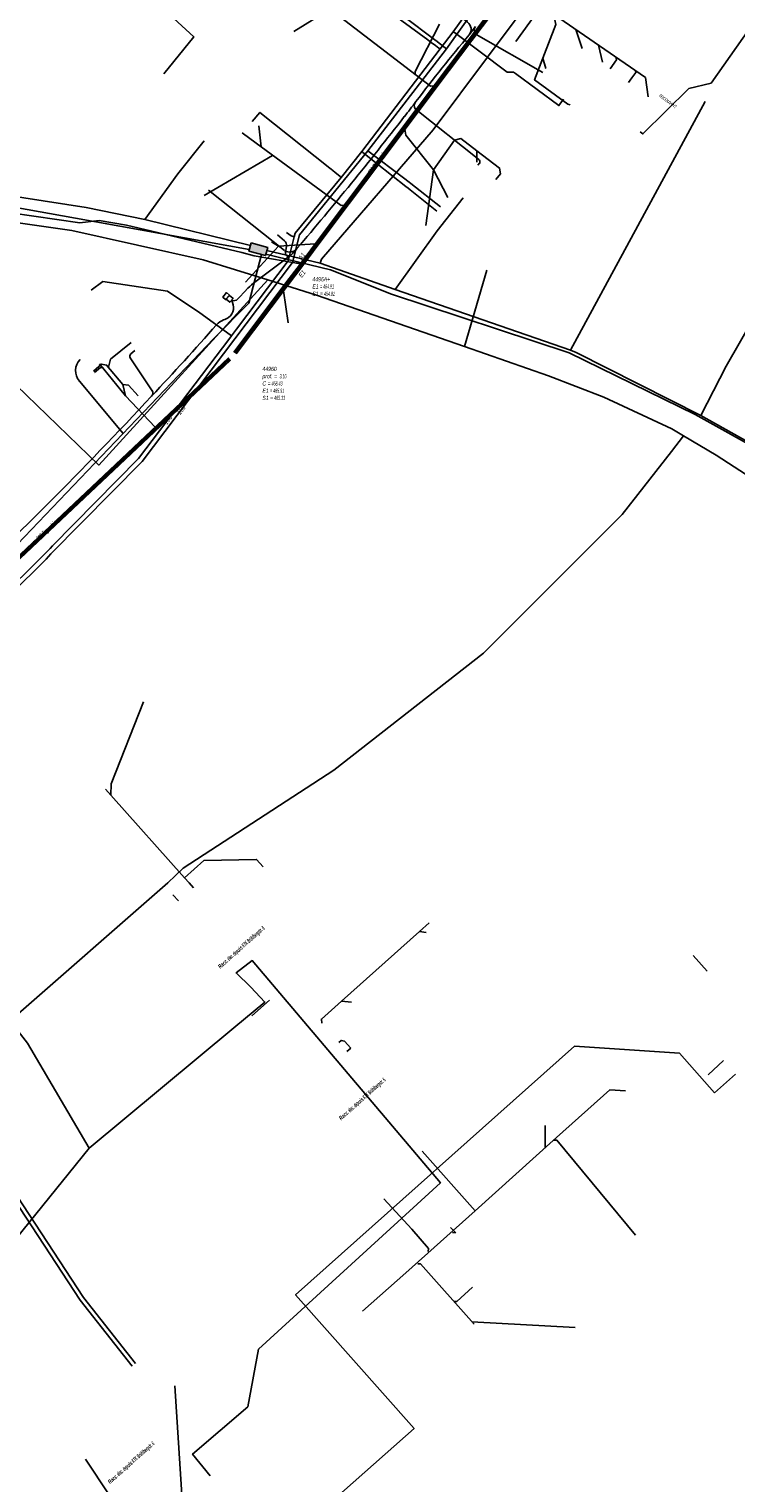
# Model space of a CAD drawing. Header units: metres. Extents: x 2695563 to 2696938, y 1260544 to 1262032.
# Tile 154 of 256: x 2695931 to 2696015, y 1261441 to 1261614. Entities that reach past the tile are written whole.
import ezdxf

# ---------------------------------------------------------------- set-up
doc = ezdxf.new("R2010")
doc.units = ezdxf.units.M
doc.header["$LTSCALE"] = 100
doc.linetypes.add('AUSGEZOGEN', pattern=[0])
for name, color, linetype in [('CAD_Cadastre des conduites_Ouvrage_Conduite', 200, 'AUSGEZOGEN'), ('Eau portable_Cadastre des conduites_Conduite', 171, 'AUSGEZOGEN'), ('Eau potable_Cadastre des conduites_Conduite_Texte', 171, 'AUSGEZOGEN'), ('EU_Cadastre des conduites', 24, 'AUSGEZOGEN'), ('EU_Cadastre des conduites – Texte', 7, 'AUSGEZOGEN'), ('EU_Cadastre des conduites_Regard normalisé – Texte', 24, 'AUSGEZOGEN'), ('EU_Cadastre des conduites_Texte entrée-sortie', 24, 'AUSGEZOGEN'), ('Gaz_Cadastre des conduites_Conduite', 32, 'AUSGEZOGEN'), ('Gaz_Cadastre des conduites_Conduite_Texte', 32, 'AUSGEZOGEN'), ('Réseau électrique_Cadastre des conduite_Bord du tracé', 1, 'AUSGEZOGEN'), ('Réseau électrique_Cadastre des conduite_Texte libre_Texte', 1, 'AUSGEZOGEN'), ('Réseau électrique_Cadastre des conduite_Tronçon de tracé', 1, 'AUSGEZOGEN'), ('Réseau électrique_Cadastre des conduites_Ouvrage_Surface-Ligne-Point', 1, 'AUSGEZOGEN'), ('TV_Cadastre des conduites_CONDUITE', 92, 'AUSGEZOGEN'), ('Télécommunications_SW_Cadastre des conduites_Bord du tracé', 94, 'AUSGEZOGEN'), ('Télécommunications_SW_Cadastre des conduites_Ouvrage', 94, 'AUSGEZOGEN')]:
    doc.layers.add(name, color=color, linetype=linetype)
doc.styles.add('ARIAL', font='arial.ttf')
doc.styles.add('ARIALNARROW', font='ARIALN.TTF')

# ---------------------------------------------------------------- blocks, each defined once
blk = doc.blocks.new('COMPLEXOBJECT_2123')
at = {"layer": 'Réseau électrique_Cadastre des conduite_Tronçon de tracé', "color": 1, "linetype": 'AUSGEZOGEN', "transparency": 33554687}
blk.add_line((5991.3, 11609.22), (5983.63, 11613.62), dxfattribs=at)
blk.add_arc((5984.26, 11614.94), 1.46, 225.8868, 244.7381, dxfattribs=at)
blk = doc.blocks.new('COMPLEXOBJECT_2124')
at = {"layer": 'Réseau électrique_Cadastre des conduite_Tronçon de tracé', "color": 1, "linetype": 'AUSGEZOGEN', "transparency": 33554687}
for p, q in [((5983.69, 11598.9), (5976.11, 11604.91)), ((5983.57, 11598.2), (5983.75, 11598.43))]:
    blk.add_line(p, q, dxfattribs=at)
blk.add_arc((5983.48, 11598.63), 0.337, 321.9426, 52.4558, dxfattribs=at)
blk = doc.blocks.new('COMPLEXOBJECT_2125')
at = {"layer": 'Réseau électrique_Cadastre des conduite_Tronçon de tracé', "color": 1, "linetype": 'AUSGEZOGEN', "transparency": 33554687}
for p, q in [((5956.84, 11584.14), (5961.31, 11587.5)), ((5955, 11582.28), (5955.98, 11583.34))]:
    blk.add_line(p, q, dxfattribs=at)
for centre, radius, start, end in [((5964.69, 11574.82), 12.19, 130.099, 135.623), ((5954.47, 11582.83), 0.762, 250.3209, 313.5377)]:
    blk.add_arc(centre, radius, start, end, dxfattribs=at)
blk = doc.blocks.new('COMPLEXOBJECT_2239')
at = {"layer": 'Réseau électrique_Cadastre des conduite_Tronçon de tracé', "color": 1, "linetype": 'AUSGEZOGEN', "transparency": 33554687}
for p, q in [((5942.24, 11575.74), (5942.73, 11576.15)), ((5944.78, 11571.36), (5942.17, 11575.26))]:
    blk.add_line(p, q, dxfattribs=at)
for centre, radius, start, end in [((5942.47, 11575.47), 0.359, 129.8218, 214.786), ((5944.35, 11571.08), 0.515, 314.0414, 33.5856)]:
    blk.add_arc(centre, radius, start, end, dxfattribs=at)
blk = doc.blocks.new('COMPLEXOBJECT_2241')
at = {"layer": 'Réseau électrique_Cadastre des conduite_Tronçon de tracé', "color": 1, "linetype": 'AUSGEZOGEN', "transparency": 33554687}
blk.add_line((5982.33, 11615.23), (5981.69, 11615.74), dxfattribs=at)
blk.add_arc((5981.67, 11614.37), 1.09, 323.1348, 52.7022, dxfattribs=at)
blk = doc.blocks.new('COMPLEXOBJECT_2254')
at = {"layer": 'Réseau électrique_Cadastre des conduite_Tronçon de tracé', "color": 1, "linetype": 'AUSGEZOGEN', "transparency": 33554687}
for p, q in [((5960.56, 11589.21), (5959.69, 11589.9)), ((5960.67, 11587.76), (5960.78, 11588.55))]:
    blk.add_line(p, q, dxfattribs=at)
for centre, radius, start, end in [((5960.12, 11588.7), 0.674, 347.0883, 50.0391), ((5961.02, 11587.71), 0.358, 170.8064, 323.6622)]:
    blk.add_arc(centre, radius, start, end, dxfattribs=at)
blk = doc.blocks.new('COMPLEXOBJECT_2255')
at = {"layer": 'Réseau électrique_Cadastre des conduite_Tronçon de tracé', "color": 1, "linetype": 'AUSGEZOGEN', "transparency": 33554687}
for centre, radius, start, end in [((5954.25, 11577.52), 2.46, 112.9237, 136.8577), ((5952.17, 11582.92), 3.34, 289.6197, 301.0398), ((5714.55, 11788.39), 316.79, 316.5969, 318.6745)]:
    blk.add_arc(centre, radius, start, end, dxfattribs=at)

msp = doc.modelspace()

# ---------------------------------------------------------------- hatches: boundary and pattern name
at = {"layer": 'Réseau électrique_Cadastre des conduite_Bord du tracé', "lineweight": 18, "transparency": 33554687}
h = msp.add_hatch(dxfattribs=at)
h.set_pattern_fill('MUSTER', color=1, scale=6075, style=0, pattern_type=2)
h.set_pattern_definition([(0, (2708005, 1273150), (6075, 6075), [6075, -6075]), (90, (2708005, 1273150), (-6075, 6075), [6075, -6075])])
h.paths.add_polyline_path([(2695954.55, 1261582.07), (2695954.99, 1261581.7), (2695955.38, 1261582.15), (2695954.95, 1261582.51)], flags=0)
at = {"layer": 'Réseau électrique_Cadastre des conduites_Ouvrage_Surface-Ligne-Point', "lineweight": 18, "transparency": 33554687}
h = msp.add_hatch(dxfattribs=at)
h.set_pattern_fill('MUSTER', color=1, scale=2025, style=0, pattern_type=2)
h.set_pattern_definition([(0, (2699905, 1265050), (2025, 2025), [2025, -2025]), (90, (2699905, 1265050), (-2025, 2025), [2025, -2025])])
h.paths.add_polyline_path([(2695954.96, 1261582.53), (2695954.62, 1261582.84), (2695954.15, 1261582.31), (2695954.49, 1261582.01)], flags=0)
at = {"layer": 'Télécommunications_SW_Cadastre des conduites_Ouvrage', "transparency": 33554687}
msp.add_hatch(color=7, dxfattribs=at).paths.add_polyline_path([(2695957.54, 1261588.76), (2695957.27, 1261587.79), (2695959.25, 1261587.25), (2695959.51, 1261588.21)])

# ---------------------------------------------------------------- linework, layer by layer
at = {"layer": 'CAD_Cadastre des conduites_Ouvrage_Conduite', "color": 200, "linetype": 'AUSGEZOGEN', "transparency": 33554687}
for points in [[(2695943.77, 1261455.36), (2695937.59, 1261463.2), (2695906.69, 1261510.33), (2695904.82, 1261512.14), (2695902.71, 1261512.61), (2695901.39, 1261511.92)], [(2695901.67, 1261511.5), (2695902.78, 1261512.08), (2695904.57, 1261511.69), (2695906.31, 1261510.01), (2695937.18, 1261462.91), (2695943.39, 1261455.03)]]:
    msp.add_lwpolyline(points, dxfattribs=at)
at = {"layer": 'Eau portable_Cadastre des conduites_Conduite', "color": 7, "linetype": 'AUSGEZOGEN', "transparency": 33554687}
msp.add_line((2695976.47, 1261595.08), (2695979.66, 1261592.56), dxfattribs=at)
for points in [[(2695933.62, 1261552.39), (2695933.9, 1261552.68), (2695944.13, 1261563.08), (2695955, 1261577.43), (2695955.21, 1261577.7), (2695955.81, 1261578.5), (2695961.96, 1261586.61), (2695962.67, 1261589.48), (2695962.78, 1261589.93), (2695968.27, 1261596.56), (2695970.7, 1261599.65), (2695980.05, 1261611.85), (2695981.6, 1261613.91), (2695991.67, 1261627.93)], [(2695980.05, 1261611.85), (2695979.9, 1261611.96), (2695979.49, 1261612.26), (2695979.33, 1261612.38), (2695979.03, 1261612.59), (2695978.82, 1261612.75), (2695978.57, 1261612.93), (2695968.24, 1261620.51), (2695967.96, 1261620.2)], [(2695981.6, 1261613.91), (2695981.75, 1261613.8), (2695988.04, 1261609.08), (2695988.27, 1261609.09), (2695988.57, 1261609.1), (2695988.76, 1261609.1)], [(2695988.76, 1261609.1), (2695989, 1261608.93), (2695994.19, 1261605.11), (2695994.74, 1261605.88)], [(2695968.27, 1261596.56), (2695968.12, 1261596.68), (2695967.7, 1261597.02), (2695967.54, 1261597.14), (2695967.25, 1261597.38), (2695967.05, 1261597.54), (2695966.9, 1261597.66), (2695958.59, 1261604.3), (2695957.65, 1261603.21)], [(2695970.7, 1261599.65), (2695970.84, 1261599.53), (2695975.97, 1261595.48), (2695976.23, 1261595.27), (2695976.47, 1261595.08)], [(2695962.67, 1261589.48), (2695962.29, 1261589.6), (2695961.76, 1261590)], [(2695955.21, 1261577.7), (2695955.05, 1261577.81), (2695951.45, 1261580.45), (2695947.58, 1261583.02), (2695939.88, 1261584.16), (2695938.5, 1261583.13)], [(2695933.62, 1261552.39), (2695930.85, 1261549.61), (2695926.5, 1261545.42), (2695922.06, 1261541.28), (2695917.59, 1261537.25), (2695913.03, 1261533.3), (2695908.44, 1261529.44), (2695903.73, 1261525.6), (2695901.97, 1261524.22), (2695890.1, 1261515.49), (2695885.96, 1261512.63), (2695867.53, 1261499.92), (2695867.19, 1261499.69), (2695866.19, 1261499.01), (2695851.31, 1261488.85), (2695838.37, 1261480.05), (2695835.28, 1261477.98), (2695835.03, 1261477.81)]]:
    msp.add_lwpolyline(points, dxfattribs=at)
at = {"layer": 'EU_Cadastre des conduites', "linetype": 'AUSGEZOGEN', "transparency": 33554687}
for p, q in [((2695979.5, 1261607.7), (2695989.01, 1261620.34)), ((2695979.52, 1261607.69), (2695989.02, 1261620.33)), ((2695979.54, 1261607.68), (2695989.04, 1261620.32)), ((2695979.74, 1261607.52), (2695989.25, 1261620.16)), ((2695979.76, 1261607.51), (2695989.26, 1261620.15)), ((2695979.78, 1261607.5), (2695989.28, 1261620.14)), ((2695974.9, 1261601.58), (2695979.5, 1261607.7)), ((2695974.91, 1261601.57), (2695979.52, 1261607.69)), ((2695974.93, 1261601.55), (2695979.54, 1261607.68)), ((2695975.14, 1261601.4), (2695979.74, 1261607.52)), ((2695975.15, 1261601.38), (2695979.76, 1261607.51)), ((2695975.17, 1261601.37), (2695979.78, 1261607.5)), ((2695968.94, 1261593.66), (2695974.9, 1261601.58)), ((2695968.96, 1261593.65), (2695974.91, 1261601.57)), ((2695968.97, 1261593.63), (2695974.93, 1261601.55)), ((2695969.18, 1261593.48), (2695975.14, 1261601.4)), ((2695969.2, 1261593.46), (2695975.15, 1261601.38)), ((2695969.21, 1261593.45), (2695975.17, 1261601.37)), ((2695965.2, 1261588.69), (2695968.94, 1261593.66)), ((2695965.22, 1261588.68), (2695968.96, 1261593.65)), ((2695965.24, 1261588.67), (2695968.97, 1261593.63)), ((2695965.44, 1261588.51), (2695969.18, 1261593.48)), ((2695965.46, 1261588.5), (2695969.2, 1261593.46)), ((2695965.48, 1261588.49), (2695969.21, 1261593.45)), ((2695963.41, 1261586.28), (2695965.2, 1261588.69)), ((2695963.42, 1261586.27), (2695965.22, 1261588.68)), ((2695963.44, 1261586.25), (2695965.24, 1261588.67)), ((2695963.65, 1261586.1), (2695965.44, 1261588.51)), ((2695963.66, 1261586.09), (2695965.46, 1261588.5)), ((2695963.68, 1261586.07), (2695965.48, 1261588.49)), ((2695961.67, 1261584), (2695963.41, 1261586.28)), ((2695961.69, 1261583.98), (2695963.42, 1261586.27)), ((2695961.71, 1261583.97), (2695963.44, 1261586.25)), ((2695961.91, 1261583.81), (2695963.65, 1261586.1)), ((2695961.93, 1261583.8), (2695963.66, 1261586.09)), ((2695961.94, 1261583.79), (2695963.68, 1261586.07)), ((2695955.49, 1261575.76), (2695961.67, 1261584)), ((2695955.51, 1261575.74), (2695961.69, 1261583.98)), ((2695955.52, 1261575.73), (2695961.71, 1261583.97)), ((2695955.73, 1261575.58), (2695961.91, 1261583.81)), ((2695955.74, 1261575.56), (2695961.93, 1261583.8)), ((2695955.76, 1261575.55), (2695961.94, 1261583.79)), ((2695915.4, 1261537.89), (2695954.86, 1261575.07)), ((2695915.41, 1261537.87), (2695954.87, 1261575.06)), ((2695915.43, 1261537.86), (2695954.89, 1261575.04)), ((2695915.61, 1261537.67), (2695955.06, 1261574.85)), ((2695915.62, 1261537.65), (2695955.08, 1261574.84)), ((2695915.63, 1261537.64), (2695955.09, 1261574.82))]:
    msp.add_line(p, q, dxfattribs=at)
at = {"layer": 'EU_Cadastre des conduites', "color": 255, "transparency": 33554687}
for p, q in [((2695979.64, 1261607.6), (2695989.14, 1261620.24)), ((2695975.03, 1261601.48), (2695979.64, 1261607.6)), ((2695969.08, 1261593.55), (2695975.03, 1261601.48)), ((2695965.34, 1261588.59), (2695969.08, 1261593.55)), ((2695963.54, 1261586.18), (2695965.34, 1261588.59)), ((2695961.81, 1261583.89), (2695963.54, 1261586.18)), ((2695955.62, 1261575.65), (2695961.81, 1261583.89)), ((2695915.52, 1261537.76), (2695954.98, 1261574.95))]:
    msp.add_line(p, q, dxfattribs=at)
at = {"layer": 'EU_Cadastre des conduites', "color": 24, "linetype": 'AUSGEZOGEN', "transparency": 33554687}
for p, q in [((2695989.04, 1261612.73), (2695993.24, 1261618.57)), ((2695996.96, 1261611.89), (2695996.18, 1261614.17)), ((2695999.38, 1261610.28), (2695998.89, 1261612.3)), ((2695992.63, 1261609.53), (2695992.27, 1261610.75)), ((2696002.46, 1261607.87), (2696002.85, 1261608.41)), ((2696004.8, 1261606.16), (2696004.48, 1261608.44)), ((2695958.47, 1261602.71), (2695958.73, 1261600.19)), ((2695951.95, 1261594.39), (2695960.1, 1261599.18)), ((2695984.4, 1261598.36), (2695984.42, 1261599.72)), ((2695978.35, 1261590.85), (2695979.24, 1261597.48)), ((2695980.96, 1261594.18), (2695979.24, 1261597.48)), ((2695986.69, 1261596.3), (2695987.23, 1261596.97)), ((2695959.98, 1261588.89), (2695960.79, 1261588.38)), ((2695960.79, 1261588.38), (2695965.21, 1261588.67)), ((2695956.43, 1261587.6), (2695957.88, 1261587.22)), ((2695956.88, 1261584.08), (2695960.79, 1261588.38)), ((2695957.88, 1261587.22), (2695963.41, 1261586.26)), ((2695961.93, 1261579.24), (2695961.38, 1261583.05)), ((2695939.48, 1261574.36), (2695942.57, 1261570.56)), ((2695942.27, 1261571.9), (2695942.58, 1261570.56)), ((2695942.57, 1261570.56), (2695946.13, 1261566.83)), ((2695944.73, 1261534.12), (2695940.88, 1261524.35)), ((2695940.19, 1261523.74), (2695940.84, 1261523.01)), ((2695950.15, 1261512.58), (2695950.66, 1261512)), ((2695948.22, 1261511.16), (2695948.88, 1261510.42)), ((2695978.39, 1261506.68), (2695977.59, 1261506.77)), ((2696010.16, 1261503.94), (2696011.82, 1261502.07)), ((2695957.63, 1261496.74), (2695959.72, 1261498.6)), ((2695969.49, 1261498.39), (2695968.29, 1261498.49)), ((2695969.39, 1261492.9), (2695968.94, 1261492.5)), ((2696011.97, 1261489.7), (2696013.77, 1261491.43)), ((2695992.54, 1261483.69), (2695992.53, 1261481.02)), ((2695993.89, 1261482.24), (2695984.23, 1261473.51)), ((2695977.89, 1261480.63), (2695984.23, 1261473.51)), ((2695973.35, 1261474.96), (2695976.68, 1261471.33)), ((2695984.23, 1261473.51), (2695975.97, 1261466.16)), ((2695981.29, 1261471.56), (2695981.9, 1261470.9)), ((2695981.89, 1261470.9), (2695981.52, 1261470.93)), ((2695975.97, 1261466.16), (2695970.81, 1261461.58)), ((2695996.12, 1261459.64), (2695983.83, 1261460.33))]:
    msp.add_line(p, q, dxfattribs=at)
for points in [[(2696004.48, 1261608.44), (2695991.74, 1261617.24), (2695988.86, 1261619.23), (2695988.78, 1261619.51)], [(2695962.61, 1261613.94), (2695966.69, 1261616.43), (2695967.07, 1261616.48)], [(2695965.27, 1261617.86), (2695966.32, 1261617.05), (2695978.88, 1261607.44), (2695979.34, 1261607.46)], [(2695979.96, 1261614.81), (2695977.05, 1261609.16), (2695977.05, 1261608.84)], [(2695992.27, 1261610.75), (2695993.8, 1261614.76), (2695993.67, 1261615.48)], [(2695995.51, 1261605.21), (2695995.25, 1261605.26), (2695991.29, 1261608.16), (2695992.27, 1261610.75)], [(2696000.28, 1261609.47), (2696001.06, 1261610.54), (2696000.98, 1261610.86)], [(2696002.85, 1261608.41), (2696003.33, 1261609.04), (2696003.29, 1261609.26)], [(2695956.46, 1261601.86), (2695958.12, 1261600.63), (2695968.25, 1261593.21), (2695968.65, 1261593.24)], [(2695979.24, 1261597.48), (2695975.95, 1261601.58), (2695975.84, 1261602.31)], [(2695987.23, 1261596.97), (2695987.12, 1261597.66), (2695984.42, 1261599.72), (2695982.51, 1261601.18), (2695981.74, 1261600.98), (2695979.24, 1261597.48)], [(2695893.78, 1261597.86), (2695898.86, 1261597.2), (2695907.55, 1261595.66), (2695920.38, 1261593.59), (2695928.92, 1261592.36), (2695937.14, 1261591.14), (2695939.44, 1261591.41), (2695942.69, 1261590.89), (2695956.42, 1261587.6)], [(2695943.25, 1261576.92), (2695940.79, 1261574.91), (2695940.56, 1261573.95)], [(2695938.75, 1261573.5), (2695939.74, 1261574.31), (2695940.33, 1261574.22), (2695942.27, 1261571.92)], [(2695938.87, 1261573.35), (2695939.59, 1261573.94), (2695939.82, 1261573.93)], [(2695944.08, 1261570.56), (2695942.93, 1261571.82), (2695942.27, 1261571.92)], [(2695940.88, 1261524.35), (2695940.84, 1261523.01), (2695949.61, 1261513.19), (2695950.15, 1261512.58)], [(2695958.98, 1261514.5), (2695958.19, 1261515.37), (2695951.9, 1261515.22), (2695949.61, 1261513.19)], [(2695978.74, 1261507.8), (2695977.59, 1261506.77), (2695968.29, 1261498.49)], [(2695968.29, 1261498.49), (2695965.9, 1261496.36), (2695965.95, 1261495.86)], [(2695967.98, 1261493.57), (2695968.27, 1261493.82), (2695968.66, 1261493.72), (2695969.39, 1261492.9)], [(2696002.12, 1261487.8), (2696000.26, 1261487.92), (2695993.89, 1261482.24)], [(2696003.31, 1261470.63), (2695993.95, 1261481.94), (2695993.58, 1261481.95)], [(2695976.68, 1261471.33), (2695978.64, 1261469.05), (2695978.61, 1261468.7)], [(2695984.1, 1261460.02), (2695977.71, 1261467.21), (2695977.38, 1261467.22)], [(2695983.91, 1261464.46), (2695982.05, 1261462.75), (2695981.67, 1261462.75)]]:
    msp.add_lwpolyline(points, dxfattribs=at)
at = {"layer": 'Gaz_Cadastre des conduites_Conduite', "color": 32, "linetype": 'AUSGEZOGEN', "transparency": 33554687}
msp.add_line((2695976.56, 1261595.85), (2695980.07, 1261593.07), dxfattribs=at)
for points in [[(2695933.67, 1261551.73), (2695944.57, 1261562.72), (2695962.47, 1261586.43), (2695963.31, 1261589.72), (2695971.45, 1261599.73), (2695980.79, 1261611.88), (2695993.66, 1261629.97), (2696006.94, 1261650.97), (2696010.54, 1261656.9), (2696022.62, 1261678.46), (2696023.03, 1261679.2), (2696023.61, 1261680.07), (2696038.28, 1261686.01), (2696044.5, 1261686.46)], [(2695967.61, 1261620.46), (2695968.34, 1261621.32), (2695979.43, 1261612.92), (2695979.67, 1261612.74), (2695979.92, 1261612.55), (2695980.08, 1261612.43), (2695980.65, 1261612), (2695980.79, 1261611.88)], [(2695971.45, 1261599.73), (2695971.6, 1261599.61), (2695975.69, 1261596.51), (2695976.37, 1261595.99), (2695976.56, 1261595.85)], [(2695835.44, 1261477.42), (2695840.56, 1261480.95), (2695866.77, 1261498.88), (2695886.15, 1261512.21), (2695886.78, 1261512.62), (2695891.7, 1261516.04), (2695896.69, 1261519.58), (2695901.44, 1261523.22), (2695906.18, 1261526.9), (2695910.93, 1261530.78), (2695915.51, 1261534.66), (2695920.03, 1261538.65), (2695924.47, 1261542.71), (2695928.83, 1261546.88), (2695933.12, 1261551.1), (2695933.67, 1261551.73)]]:
    msp.add_lwpolyline(points, dxfattribs=at)
at = {"layer": 'Réseau électrique_Cadastre des conduite_Bord du tracé', "color": 1, "linetype": 'AUSGEZOGEN', "transparency": 33554687}
msp.add_lwpolyline([(2695954.55, 1261582.07), (2695954.99, 1261581.7), (2695955.38, 1261582.15), (2695954.95, 1261582.51), (2695954.55, 1261582.07)], close=True, dxfattribs=at)
at = {"layer": 'Réseau électrique_Cadastre des conduite_Tronçon de tracé', "color": 1, "linetype": 'AUSGEZOGEN', "transparency": 33554687}
for p, q in [((2695983.51, 1261613.52), (2695984.24, 1261614.51)), ((2695961.53, 1261587.84), (2695952.45, 1261595.04)), ((2696012.7, 1261487.59), (2696015.21, 1261489.81)), ((2695949.85, 1261431.17), (2695948.47, 1261452.69))]:
    msp.add_line(p, q, dxfattribs=at)
for points in [[(2695957.4, 1261422.67), (2695957.95, 1261430.79), (2695976.94, 1261447.63), (2695962.83, 1261463.54), (2695996.06, 1261493.13)], [(2695996.06, 1261493.13), (2696008.53, 1261492.29), (2696012.7, 1261487.59)]]:
    msp.add_lwpolyline(points, dxfattribs=at)
for centre, radius, start, end in [((2695984.73, 1261614.09), 0.645, 138.9676, 217.0825), ((2696145.34, 1261477.51), 211.4, 139.9542, 142.7103), ((2695616.41, 1261882.99), 455.08, 322.1562, 322.4407), ((2695977.68, 1261605.1), 0.715, 137.2668, 212.3324), ((2695616.13, 1261883.13), 455.38, 319.6153, 322.1638), ((2695962.14, 1261588.76), 1.09, 236.4782, 321.9521), ((2695959.11, 1261590.98), 4.85, 310.7186, 323.2576), ((2695953.92, 1261581.07), 1.52, 307.914, 33.8793), ((2695570.05, 1261919.82), 512.94, 313.1115, 317.0801)]:
    msp.add_arc(centre, radius, start, end, dxfattribs=at)
at = {"layer": 'Réseau électrique_Cadastre des conduites_Ouvrage_Surface-Ligne-Point', "color": 1, "linetype": 'AUSGEZOGEN', "transparency": 33554687}
msp.add_lwpolyline([(2695954.96, 1261582.53), (2695954.62, 1261582.84), (2695954.15, 1261582.31), (2695954.49, 1261582.01), (2695954.96, 1261582.53)], close=True, dxfattribs=at)
at = {"layer": 'TV_Cadastre des conduites_CONDUITE', "color": 92, "linetype": 'AUSGEZOGEN', "transparency": 33554687}
for p, q in [((2695985.61, 1261585.52), (2695982.95, 1261576.43)), ((2696009, 1261565.8), (2696007.58, 1261563.91))]:
    msp.add_line(p, q, dxfattribs=at)
for points in [[(2696003.84, 1261601.98), (2696004.18, 1261601.73), (2696009.66, 1261607.16), (2696012.3, 1261607.78), (2696023.9, 1261624.3)], [(2695942.92, 1261620.28), (2695944.95, 1261618.63), (2695950.73, 1261613.28), (2695947.16, 1261608.89)], [(2695959.53, 1261584.36), (2695951.83, 1261586.76), (2695936.18, 1261590.23), (2695909.46, 1261594.05)], [(2695959.53, 1261584.36), (2695939.41, 1261562.32), (2695928.35, 1261573.03), (2695928.63, 1261573.57)], [(2695982.95, 1261576.43), (2695965.31, 1261582.55), (2695959.53, 1261584.36)], [(2695982.95, 1261576.43), (2695992.95, 1261572.95), (2695999.53, 1261570.41), (2696007.63, 1261566.61), (2696009, 1261565.8)], [(2696009, 1261565.8), (2696012.9, 1261563.48), (2696020.01, 1261558.87), (2696046.22, 1261540.32), (2696055.24, 1261533.69), (2696061.18, 1261543.7), (2696074.71, 1261561.3), (2696081.4, 1261563.9), (2696091.96, 1261555.32)], [(2696007.58, 1261563.91), (2696001.72, 1261556.41), (2695985.19, 1261539.9), (2695967.37, 1261526.01), (2695949.46, 1261514.32), (2695947.62, 1261512.59), (2695928.84, 1261496.14), (2695930.92, 1261493.48), (2695938.24, 1261480.99)], [(2695957.51, 1261500.17), (2695955.74, 1261501.85), (2695957.68, 1261503.33), (2695980.08, 1261476.87), (2695958.42, 1261457.06), (2695957.13, 1261450.21), (2695950.56, 1261444.57), (2695952.68, 1261441.98)], [(2695957.51, 1261500.17), (2695959.17, 1261498.38), (2695955.46, 1261495.32), (2695938.24, 1261480.99)], [(2695938.24, 1261480.99), (2695924.68, 1261464.23), (2695911.34, 1261451.63), (2695903.9, 1261446.22)]]:
    msp.add_lwpolyline(points, dxfattribs=at)
at = {"layer": 'Télécommunications_SW_Cadastre des conduites_Bord du tracé', "color": 94, "linetype": 'AUSGEZOGEN', "transparency": 33554687}
for p, q in [((2695995.56, 1261576.01), (2696011.61, 1261605.59)), ((2695957.46, 1261588.46), (2695944.9, 1261591.53)), ((2695965.76, 1261586.36), (2695959.41, 1261587.84)), ((2695974.68, 1261583.22), (2695965.76, 1261586.36)), ((2695974.68, 1261583.22), (2695995.56, 1261576.01))]:
    msp.add_line(p, q, dxfattribs=at)
for points in [[(2695965.76, 1261586.36), (2695965.92, 1261586.83), (2695979.21, 1261602.23), (2695992.16, 1261619.56), (2696015.05, 1261655.2), (2696020.37, 1261652.06), (2696023.82, 1261650.03), (2696025.54, 1261649.02)], [(2695944.9, 1261591.53), (2695948.83, 1261597), (2695951.93, 1261600.92)], [(2695900.74, 1261599.04), (2695909.96, 1261597.32), (2695937.89, 1261592.97), (2695944.9, 1261591.53)], [(2695913.14, 1261595.93), (2695936.63, 1261591.7), (2695957.32, 1261587.97)], [(2695974.68, 1261583.22), (2695979.69, 1261590.21), (2695982.8, 1261594.13)], [(2695867.86, 1261503.92), (2695895.65, 1261522.78), (2695928.88, 1261552.01), (2695953.04, 1261577.33), (2695957.26, 1261581.59), (2695958.79, 1261587.38)], [(2695959.29, 1261587.42), (2695966.99, 1261585.55), (2695974.27, 1261582.65), (2695995.42, 1261575.68), (2696010.41, 1261568.32), (2696018.55, 1261563.8), (2696021.79, 1261562.21), (2696040.44, 1261549.42), (2696041.05, 1261548.98), (2696049.72, 1261543.25)], [(2696011.09, 1261568.2), (2696014.08, 1261574.07), (2696019.04, 1261582.75)], [(2696011.09, 1261568.2), (2695996.25, 1261575.72), (2695995.56, 1261576.01)], [(2695942.31, 1261566.09), (2695937.09, 1261572.3), (2695937.04, 1261572.31)], [(2696049.86, 1261543.44), (2696047.95, 1261544.63), (2696041.22, 1261549.48), (2696040.73, 1261549.83), (2696021.88, 1261562.27), (2696018.65, 1261563.97), (2696011.09, 1261568.2)], [(2695998.86, 1261385.7), (2695993.44, 1261391.24), (2695965.14, 1261402.75), (2695957.1, 1261414.75), (2695954.39, 1261418.96), (2695937.82, 1261443.97)]]:
    msp.add_lwpolyline(points, dxfattribs=at)
msp.add_arc((2695938.51, 1261573.54), 1.88, 134.3831, 221.0534, dxfattribs=at)
at = {"layer": 'Télécommunications_SW_Cadastre des conduites_Ouvrage', "color": 94, "transparency": 33554687}
msp.add_lwpolyline([(2695957.54, 1261588.76), (2695957.27, 1261587.79), (2695959.25, 1261587.25), (2695959.51, 1261588.21), (2695957.54, 1261588.76)], close=True, dxfattribs=at)

# ---------------------------------------------------------------- block references
at = {"layer": 'Réseau électrique_Cadastre des conduite_Tronçon de tracé', "color": 1, "linetype": 'AUSGEZOGEN', "lineweight": -3, "transparency": 33554687}
for name in ['COMPLEXOBJECT_2241', 'COMPLEXOBJECT_2123', 'COMPLEXOBJECT_2124', 'COMPLEXOBJECT_2254', 'COMPLEXOBJECT_2125', 'COMPLEXOBJECT_2255', 'COMPLEXOBJECT_2239']:
    msp.add_blockref(name, (2690000.97, 1249999.81), dxfattribs=at)

# ---------------------------------------------------------------- texts
at = {"layer": 'Eau potable_Cadastre des conduites_Conduite_Texte', "color": 7, "transparency": 33554687, "insert": (2695947.64, 1261567.7), "char_height": 0.5543, "width": 1.1001, "attachment_point": 5, "rotation": 52.8579, "style": 'ARIAL'}
msp.add_mtext('\\A1;{\\fArial|i1|b0;\\H0.554263;\\W0.700000;\\C7;150}\\P', dxfattribs=at)
at = {"layer": 'EU_Cadastre des conduites – Texte', "color": 24, "transparency": 33554687, "char_height": 0.5571, "width": 6, "attachment_point": 5, "style": 'ARIAL'}
for insert, rotation in [((2695972.55, 1261598.18), 53.2539), ((2695933.2, 1261554.43), 42.975)]:
    msp.add_mtext('\\A1;{\\fArial|b0|i1|c0|p34;\\W0.7;> \\W0.49;300 Tuyau béton}', dxfattribs=dict(at, insert=insert, rotation=rotation))
at = {"layer": 'EU_Cadastre des conduites_Regard normalisé – Texte', "color": 24, "transparency": 33554687, "insert": (2696006.2, 1261606.4), "char_height": 0.4811, "width": 2.2457, "attachment_point": 4, "rotation": 323.784, "style": 'ARIAL'}
msp.add_mtext('\\A1;{\\fArial|b0|i1|c0|p34;\\H1x;\\W0.7;recouvert}', dxfattribs=at)
at = {"layer": 'EU_Cadastre des conduites_Regard normalisé – Texte', "color": 24, "transparency": 33554687, "char_height": 0.5064, "attachment_point": 1, "line_spacing_factor": 1.024096, "style": 'ARIAL'}
for s, insert, width in [('\\A1;{\\fArial|b0|i1|c0|p34;\\W0.68905;4496A+}\\P{\\fArial|b0|i1|c0|p34;\\H0.99721x;\\W0.68905;E1 \\W0.48233;= 464.81}\\P{\\fArial|b0|i1|c0|p34;\\H0.99721x;\\W0.68905;S1 =\\W0.48233; 464.81}', (2695964.83, 1261584.69), 2.7922), ('\\A1;{\\fArial|b0|i1|c0|p34;\\W0.69464;44960}\\P{\\fArial|b0|i1|c0|p34;\\H0.99721x;\\W0.69464;prof. = \\W0.48625; 3.10}\\P{\\fArial|b0|i1|c0|p34;\\H0.99721x;\\W0.69464;C =\\W0.48625; 468.43}\\P{\\fArial|b0|i1|c0|p34;\\H0.99721x;\\W0.69464;E1 \\W0.48625;= 465.91}\\P{\\fArial|b0|i1|c0|p34;\\H0.99721x;\\W0.69464;S1 =\\W0.48625; 465.33}', (2695958.88, 1261574.01), 2.8386)]:
    msp.add_mtext(s, dxfattribs=dict(at, insert=insert, width=width))
at = {"layer": 'EU_Cadastre des conduites_Texte entrée-sortie', "color": 24, "transparency": 33554687, "char_height": 0.5571, "width": 0.8554, "attachment_point": 7, "style": 'ARIAL'}
for s, insert, rotation in [('\\A1;{\\fArial|i1|b0;\\H0.557054;\\W0.700000;\\C24;A1}\\P', (2695963.54, 1261586.67), 53.0541), ('\\A1;{\\fArial|i1|b0;\\H0.557054;\\W0.700000;\\C24;E1}\\P', (2695963.58, 1261584.59), 53.1063)]:
    msp.add_mtext(s, dxfattribs=dict(at, insert=insert, rotation=rotation))
at = {"layer": 'Gaz_Cadastre des conduites_Conduite_Texte', "color": 32, "transparency": 33554687, "insert": (2695949.22, 1261568.87), "char_height": 0.5583, "width": 1.1081, "attachment_point": 5, "rotation": 52.9434, "style": 'ARIAL'}
msp.add_mtext('\\A1;{\\fArial|i1|b0;\\H0.558250;\\W0.700000;\\C32;150}\\P', dxfattribs=at)
at = {"layer": 'Réseau électrique_Cadastre des conduite_Texte libre_Texte', "color": 1, "transparency": 33554687, "char_height": 0.5075, "width": 12, "attachment_point": 5, "style": 'ARIALNARROW'}
for insert, rotation in [((2695956.42, 1261504.84), 41.7411), ((2695970.81, 1261486.79), 41.6358), ((2695943.3, 1261443.49), 41.661)]:
    msp.add_mtext('\\A1;{\\fArial Narrow|b1|i1|c0|p34;\\W0.7;Racc\\W0.49;. élec. dep\\W0.7;uis\\W0.49; KTK Brühlbergstr. 6}', dxfattribs=dict(at, insert=insert, rotation=rotation))

doc.saveas('drawing.dxf')
